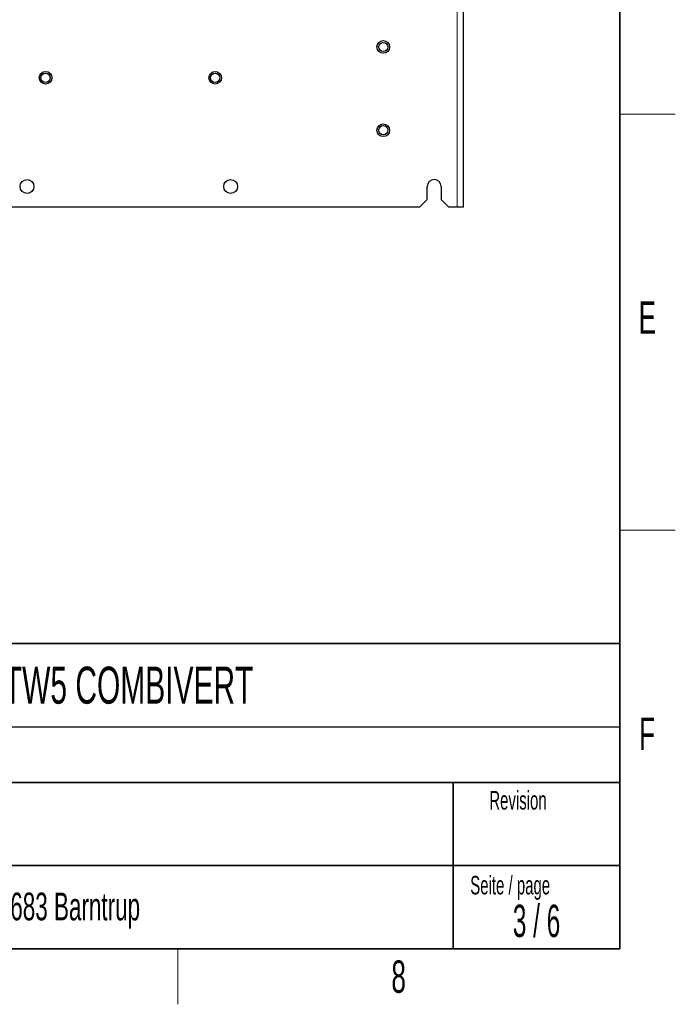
# Paper-space layout 'Blatt3' of a CAD drawing. Header units: millimetres. Extents: x 5 to 418, y 2 to 292.
# Tile 81 of 95: x 343 to 414, y 6 to 112. Entities that reach past the tile are written whole.
import ezdxf

# ---------------------------------------------------------------- set-up
doc = ezdxf.new("R2010")
doc.units = ezdxf.units.MM
doc.layers.add('SLD-0', color=7, linetype='Continuous')
doc.styles.add('SLDTEXTSTYLE0', font='TXT', dxfattribs={"width": 0.605})
doc.styles.add('SLDTEXTSTYLE1', font='TXT', dxfattribs={"width": 0.563})

psp = doc.layouts.new('Blatt3')

# ---------------------------------------------------------------- linework, layer by layer
at = {"color": 7, "linetype": 'Continuous', "lineweight": 18}
psp.add_line((390.4423, 92.1746), (390.4423, 251.3413), dxfattribs=at)
at = {"color": 7, "linetype": 'Continuous', "lineweight": 25}
for p, q in [((391.109, 92.1746), (391.109, 251.3413)), ((387.1923, 93.0079), (387.1923, 94.4246)), ((388.6923, 94.4246), (388.6923, 93.0079)), ((386.359, 92.1746), (387.1923, 93.0079)), ((388.6923, 93.0079), (389.5256, 92.1746)), ((386.359, 92.1746), (301.5256, 92.1746)), ((390.4423, 92.1746), (389.5256, 92.1746)), ((391.109, 92.1746), (390.4423, 92.1746))]:
    psp.add_line(p, q, dxfattribs=at)
for centre, radius in [((382.4423, 109.5079), 0.6833), ((382.4423, 109.5079), 0.5), ((345.9423, 106.1746), 0.6833), ((345.9423, 106.1746), 0.5), ((364.2756, 106.1746), 0.6833), ((364.2756, 106.1746), 0.5), ((382.4423, 100.5079), 0.6833), ((382.4423, 100.5079), 0.5), ((343.9423, 94.4246), 0.75), ((365.9423, 94.4246), 0.75)]:
    psp.add_circle(centre, radius, dxfattribs=at)
psp.add_arc((387.9423, 94.4246), 0.75, 0, 180, dxfattribs=at)
at = {"layer": 'SLD-0', "lineweight": 35}
for p, q in [((408, 12), (408, 282.5)), ((318, 45), (408, 45)), ((408, 45), (408, 12)), ((408, 30), (318, 30)), ((390, 12), (390, 30)), ((318, 21), (390, 21)), ((390, 21), (408, 21)), ((26, 12), (408, 12)), ((408, 12), (318, 12))]:
    psp.add_line(p, q, dxfattribs=at)
at = {"layer": 'SLD-0', "lineweight": 18}
for p, q in [((408, 102.25), (414, 102.25)), ((408, 57.25), (414, 57.25)), ((360.25, 6), (360.25, 12))]:
    psp.add_line(p, q, dxfattribs=at)
at = {"layer": 'SLD-0'}
psp.add_line((318, 36), (408, 36), dxfattribs=at)

# ---------------------------------------------------------------- texts
for s, insert, char_height, attachment_point, style in [('E', (410.9816, 82.0011), 3.5, 2, 'SLDTEXTSTYLE0'), ('F6-9 TW5 COMBIVERT', (333.8827, 42.5045), 4, 1, 'SLDTEXTSTYLE0'), ('F', (410.9536, 37.0011), 3.5, 2, 'SLDTEXTSTYLE0'), ('Revision', (393.8965, 29.0591), 2, 1, 'SLDTEXTSTYLE0'), ('Seite / page', (391.8391, 19.8831), 2, 1, 'SLDTEXTSTYLE0'), ('D - 32683 Barntrup', (335.5202, 18.0787), 3, 1, 'SLDTEXTSTYLE0'), ('3 / 6', (399.0055, 16.7707), 3.5, 2, 'SLDTEXTSTYLE1'), ('8', (384.1027, 10.743), 3.5, 2, 'SLDTEXTSTYLE0')]:
    psp.add_mtext(s, dxfattribs=dict(at, insert=insert, char_height=char_height, attachment_point=attachment_point, style=style))

doc.saveas('drawing.dxf')
